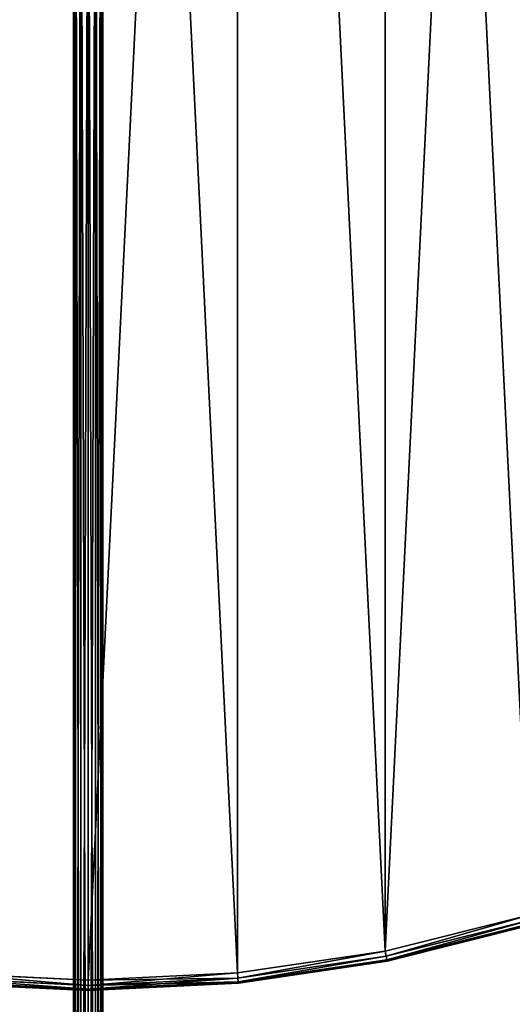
# Model space of a CAD drawing. Extents: x 8 to 508, y 15 to 514.
# Tile 33 of 256: x 251 to 300, y 113 to 210. Entities that reach past the tile are written whole.
import ezdxf

# ---------------------------------------------------------------- set-up
doc = ezdxf.new("R2010")
doc.units = 0
doc.layers.get('0').update_dxf_attribs({"color": 13, "linetype": 'CONTINUOUS'})

# ---------------------------------------------------------------- blocks, each defined once
blk = doc.blocks.new('GROUP_14')
for p, q in [((179.0682227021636, 3.864176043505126), (193.2520668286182, 7.41704404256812)), ((179.0682227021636, 3.864176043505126, 3), (193.2520668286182, 7.41704404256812, 3)), ((193.3973842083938, 6.937996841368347, 0.1339745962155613), (179.1658855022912, 3.3731919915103, 0.1339745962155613)), ((193.3973842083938, 6.937996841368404, 2.866025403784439), (179.1658855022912, 3.373191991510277, 2.866025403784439)), ((193.5037639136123, 6.587309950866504, 0.4999999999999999), (179.2373796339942, 3.013766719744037, 0.4999999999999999)), ((193.5037639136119, 6.58730995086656, 2.5), (179.2373796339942, 3.013766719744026, 2.5)), ((179.2635483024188, 2.882207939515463, 0.9999999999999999), (193.5427015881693, 6.458949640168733, 0.9999999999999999)), ((193.5427015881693, 6.458949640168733, 2), (179.2635483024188, 2.882207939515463, 2)), ((164.6044357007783, 1.718675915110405), (179.0682227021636, 3.864176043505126)), ((164.6044357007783, 1.718675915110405, 3), (179.0682227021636, 3.864176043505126, 3)), ((179.1658855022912, 3.3731919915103, 0.1339745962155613), (179.0682227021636, 3.864176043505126)), ((179.0682227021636, 3.864176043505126, 3), (179.1658855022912, 3.373191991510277, 2.866025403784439)), ((179.1658855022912, 3.3731919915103, 0.1339745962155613), (164.653503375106, 1.220483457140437, 0.1339745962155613)), ((179.1658855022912, 3.373191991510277, 2.866025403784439), (164.6535033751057, 1.220483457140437, 2.866025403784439)), ((179.2373796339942, 3.013766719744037, 0.4999999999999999), (164.6894234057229, 0.8557812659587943, 0.4999999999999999)), ((179.2373796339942, 3.013766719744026, 2.5), (164.6894234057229, 0.8557812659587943, 2.5)), ((179.2373796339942, 3.013766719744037, 0.4999999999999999), (179.1658855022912, 3.3731919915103, 0.1339745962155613)), ((179.1658855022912, 3.373191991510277, 2.866025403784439), (179.2373796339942, 3.013766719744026, 2.5)), ((179.2635483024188, 2.882207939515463, 0.9999999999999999), (179.2373796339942, 3.013766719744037, 0.4999999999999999)), ((179.2373796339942, 3.013766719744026, 2.5), (179.2635483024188, 2.882207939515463, 2)), ((164.7025710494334, 0.7222909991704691, 0.9999999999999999), (179.2635483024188, 2.882207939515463, 0.9999999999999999)), ((179.2635483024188, 2.882207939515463, 2), (164.7025710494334, 0.7222909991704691, 2)), ((179.2635483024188, 2.882207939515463, 0.9999999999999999), (179.2635483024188, 2.882207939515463, 2)), ((149.9999999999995, 0.5006029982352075, 0.1339745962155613), (135.3464966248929, 1.220483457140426, 0.1339745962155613)), ((149.9999999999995, 0.500602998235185, 2.866025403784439), (135.3464966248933, 1.220483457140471, 2.866025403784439)), ((135.3955642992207, 1.718675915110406), (149.9999999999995, 1.001205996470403)), ((135.3955642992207, 1.718675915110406, 3), (149.9999999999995, 1.001205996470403, 3)), ((149.9999999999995, 1.001205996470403), (164.6044357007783, 1.718675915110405)), ((149.9999999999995, 1.001205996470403, 3), (164.6044357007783, 1.718675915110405, 3)), ((164.653503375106, 1.220483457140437, 0.1339745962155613), (149.9999999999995, 0.5006029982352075, 0.1339745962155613)), ((164.6535033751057, 1.220483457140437, 2.866025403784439), (149.9999999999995, 0.500602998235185, 2.866025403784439)), ((149.9999999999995, 0.5006029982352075, 0.1339745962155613), (149.9999999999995, 1.001205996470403)), ((149.9999999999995, 1.001205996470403, 3), (149.9999999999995, 0.500602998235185, 2.866025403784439)), ((164.653503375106, 1.220483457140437, 0.1339745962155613), (164.6044357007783, 1.718675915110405)), ((164.6044357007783, 1.718675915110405, 3), (164.6535033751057, 1.220483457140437, 2.866025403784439)), ((164.6894234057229, 0.8557812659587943, 0.4999999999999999), (164.653503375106, 1.220483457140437, 0.1339745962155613)), ((164.6535033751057, 1.220483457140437, 2.866025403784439), (164.6894234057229, 0.8557812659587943, 2.5)), ((135.2974289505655, 0.7222909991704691, 0.9999999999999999), (149.9999999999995, 1.762479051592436e-16, 0.9999999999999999)), ((149.9999999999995, 1.762479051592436e-16, 2), (135.2974289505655, 0.7222909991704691, 2)), ((149.9999999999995, 0.1341361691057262, 0.4999999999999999), (135.3105765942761, 0.855781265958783, 0.4999999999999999)), ((149.9999999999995, 0.1341361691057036, 2.5), (135.3105765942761, 0.8557812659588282, 2.5)), ((164.6894234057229, 0.8557812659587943, 0.4999999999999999), (149.9999999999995, 0.1341361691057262, 0.4999999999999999)), ((164.6894234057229, 0.8557812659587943, 2.5), (149.9999999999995, 0.1341361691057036, 2.5)), ((149.9999999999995, 1.762479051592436e-16, 0.9999999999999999), (164.7025710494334, 0.7222909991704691, 0.9999999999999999)), ((164.7025710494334, 0.7222909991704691, 2), (149.9999999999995, 1.762479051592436e-16, 2)), ((149.9999999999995, 0.1341361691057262, 0.4999999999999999), (149.9999999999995, 0.5006029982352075, 0.1339745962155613)), ((149.9999999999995, 0.500602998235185, 2.866025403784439), (149.9999999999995, 0.1341361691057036, 2.5)), ((149.9999999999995, 1.762479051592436e-16, 0.9999999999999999), (149.9999999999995, 0.1341361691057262, 0.4999999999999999)), ((149.9999999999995, 0.1341361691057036, 2.5), (149.9999999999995, 1.762479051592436e-16, 2)), ((149.9999999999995, 1.762479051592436e-16, 0.9999999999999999), (149.9999999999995, 1.762479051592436e-16, 2)), ((164.7025710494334, 0.7222909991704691, 0.9999999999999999), (164.6894234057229, 0.8557812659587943, 0.4999999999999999)), ((164.6894234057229, 0.8557812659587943, 2.5), (164.7025710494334, 0.7222909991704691, 2)), ((164.7025710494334, 0.7222909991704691, 0.9999999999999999), (164.7025710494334, 0.7222909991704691, 2))]:
    blk.add_line(p, q)
mesh = blk.add_polyface()
corners = [(1.718675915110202, 164.6044357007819), (1.718675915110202, 135.3955642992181), (1.001205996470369, 150), (3.864176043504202, 179.0682227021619), (3.864176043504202, 120.9317772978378), (7.417044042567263, 193.2520668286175), (7.417044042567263, 106.7479331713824), (12.34306385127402, 207.0193699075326), (12.34306385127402, 92.98063009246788), (18.59479520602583, 220.2375452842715), (18.59479520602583, 79.76245471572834), (26.11203051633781, 232.7792947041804), (26.11203051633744, 67.22070529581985), (34.82237469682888, 55.47616573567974), (34.82237469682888, 244.5238342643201), (44.64194237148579, 255.3580576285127), (44.64194237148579, 44.64194237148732), (55.47616573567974, 265.1776253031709), (55.47616573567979, 34.82237469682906), (67.22070529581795, 273.8879694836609), (67.22070529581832, 26.11203051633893), (79.76245471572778, 281.4052047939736), (79.76245471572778, 18.59479520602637), (92.98063009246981, 287.6569361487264), (92.98063009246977, 12.34306385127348), (106.7479331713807, 7.417044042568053), (106.747933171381, 292.582955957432), (120.9317772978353, 3.864176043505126), (120.9317772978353, 296.1358239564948), (135.3955642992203, 298.2813240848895), (135.3955642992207, 1.718675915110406), (149.9999999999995, 298.9987940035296), (149.9999999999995, 1.001205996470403), (164.604435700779, 298.2813240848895), (164.6044357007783, 1.718675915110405), (179.0682227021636, 3.864176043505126), (179.0682227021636, 296.1358239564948), (193.2520668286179, 292.582955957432), (193.2520668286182, 7.41704404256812), (207.0193699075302, 287.6569361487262), (207.0193699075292, 12.34306385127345), (220.2375452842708, 18.59479520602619), (220.2375452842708, 281.4052047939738), (232.7792947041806, 273.887969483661), (232.7792947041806, 26.11203051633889), (244.5238342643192, 265.1776253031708), (244.5238342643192, 34.82237469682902), (255.3580576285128, 255.3580576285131), (255.3580576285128, 44.64194237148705), (265.17762530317, 244.5238342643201), (265.17762530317, 55.47616573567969), (273.8879694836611, 232.7792947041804), (273.8879694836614, 67.22070529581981), (281.4052047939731, 220.2375452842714), (281.4052047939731, 79.76245471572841), (287.6569361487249, 207.0193699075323), (287.6569361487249, 92.98063009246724), (292.5829559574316, 193.2520668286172), (292.5829559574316, 106.7479331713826), (296.1358239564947, 179.068222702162), (296.1358239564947, 120.9317772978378), (298.2813240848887, 164.6044357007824), (298.2813240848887, 135.3955642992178), (298.9987940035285, 149.9999999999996)]
mesh.append_faces([[corners[k] for k in face] for face in [(0, 1, 2), (62, 61, 63)]], dxfattribs={"vtx0": -1})
mesh.append_faces([[corners[k] for k in face] for face in [(1, 3, 4), (4, 5, 6), (6, 7, 8), (8, 9, 10), (10, 11, 12), (12, 11, 13), (13, 15, 16), (16, 17, 18), (18, 19, 20), (20, 21, 22), (22, 23, 24), (24, 23, 25), (25, 26, 27), (27, 29, 30), (30, 31, 32), (32, 33, 34), (34, 33, 35), (35, 37, 38), (38, 39, 40), (40, 39, 41), (41, 43, 44), (44, 45, 46), (46, 47, 48), (48, 49, 50), (50, 51, 52), (52, 53, 54), (54, 55, 56), (56, 57, 58), (58, 59, 60), (60, 61, 62)]], dxfattribs={"vtx0": -1, "vtx1": -1})
mesh.append_faces([[corners[k] for k in face] for face in [(1, 0, 3), (4, 3, 5), (6, 5, 7), (8, 7, 9), (10, 9, 11), (13, 11, 14), (13, 14, 15), (16, 15, 17), (18, 17, 19), (20, 19, 21), (22, 21, 23), (25, 23, 26), (27, 26, 28), (27, 28, 29), (30, 29, 31), (32, 31, 33), (35, 33, 36), (35, 36, 37), (38, 37, 39), (41, 39, 42), (41, 42, 43), (44, 43, 45), (46, 45, 47), (48, 47, 49), (50, 49, 51), (52, 51, 53), (54, 53, 55), (56, 55, 57), (58, 57, 59), (60, 59, 61)]], dxfattribs={"vtx0": -1, "vtx2": -1})
mesh = blk.add_polyface()
corners = [(1.718675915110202, 135.3955642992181, 3), (1.718675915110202, 164.6044357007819, 3), (1.001205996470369, 150, 3), (3.864176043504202, 120.9317772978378, 3), (3.864176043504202, 179.0682227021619, 3), (7.417044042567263, 106.7479331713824, 3), (7.417044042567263, 193.2520668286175, 3), (12.34306385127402, 92.98063009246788, 3), (12.34306385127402, 207.0193699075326, 3), (18.59479520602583, 79.76245471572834, 3), (18.59479520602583, 220.2375452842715, 3), (26.11203051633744, 67.22070529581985, 3), (26.11203051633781, 232.7792947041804, 3), (34.82237469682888, 55.47616573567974, 3), (34.82237469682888, 244.5238342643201, 3), (44.64194237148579, 44.64194237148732, 3), (44.64194237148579, 255.3580576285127, 3), (55.47616573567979, 34.82237469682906, 3), (55.47616573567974, 265.1776253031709, 3), (67.22070529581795, 273.8879694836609, 3), (67.22070529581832, 26.11203051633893, 3), (79.76245471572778, 281.4052047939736, 3), (79.76245471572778, 18.59479520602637, 3), (92.98063009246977, 12.34306385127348, 3), (92.98063009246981, 287.6569361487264, 3), (106.7479331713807, 7.417044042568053, 3), (106.747933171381, 292.582955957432, 3), (120.9317772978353, 3.864176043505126, 3), (120.9317772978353, 296.1358239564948, 3), (135.3955642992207, 1.718675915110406, 3), (135.3955642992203, 298.2813240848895, 3), (149.9999999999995, 298.9987940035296, 3), (149.9999999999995, 1.001205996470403, 3), (164.6044357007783, 1.718675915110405, 3), (164.604435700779, 298.2813240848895, 3), (179.0682227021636, 3.864176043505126, 3), (179.0682227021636, 296.1358239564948, 3), (193.2520668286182, 7.41704404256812, 3), (193.2520668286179, 292.582955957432, 3), (207.0193699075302, 287.6569361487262, 3), (207.0193699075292, 12.34306385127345, 3), (220.2375452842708, 18.59479520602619, 3), (220.2375452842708, 281.4052047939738, 3), (232.7792947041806, 26.11203051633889, 3), (232.7792947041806, 273.887969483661, 3), (244.5238342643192, 34.82237469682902, 3), (244.5238342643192, 265.1776253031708, 3), (255.3580576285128, 44.64194237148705, 3), (255.3580576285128, 255.3580576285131, 3), (265.17762530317, 55.47616573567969, 3), (265.17762530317, 244.5238342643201, 3), (273.8879694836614, 67.22070529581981, 3), (273.8879694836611, 232.7792947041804, 3), (281.4052047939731, 220.2375452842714, 3), (281.4052047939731, 79.76245471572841, 3), (287.6569361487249, 92.98063009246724, 3), (287.6569361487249, 207.0193699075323, 3), (292.5829559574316, 106.7479331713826, 3), (292.5829559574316, 193.2520668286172, 3), (296.1358239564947, 120.9317772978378, 3), (296.1358239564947, 179.068222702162, 3), (298.2813240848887, 135.3955642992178, 3), (298.2813240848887, 164.6044357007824, 3), (298.9987940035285, 149.9999999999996, 3)]
mesh.append_faces([[corners[k] for k in face] for face in [(0, 1, 2), (62, 61, 63)]], dxfattribs={"vtx0": -1})
mesh.append_faces([[corners[k] for k in face] for face in [(1, 3, 4), (4, 5, 6), (6, 7, 8), (8, 9, 10), (10, 11, 12), (12, 13, 14), (14, 15, 16), (16, 17, 18), (18, 17, 19), (19, 20, 21), (21, 23, 24), (24, 25, 26), (26, 27, 28), (28, 29, 30), (30, 29, 31), (31, 33, 34), (34, 35, 36), (36, 37, 38), (38, 37, 39), (39, 41, 42), (42, 43, 44), (44, 45, 46), (46, 47, 48), (48, 49, 50), (50, 51, 52), (52, 51, 53), (53, 55, 56), (56, 57, 58), (58, 59, 60), (60, 61, 62)]], dxfattribs={"vtx0": -1, "vtx1": -1})
mesh.append_faces([[corners[k] for k in face] for face in [(1, 0, 3), (4, 3, 5), (6, 5, 7), (8, 7, 9), (10, 9, 11), (12, 11, 13), (14, 13, 15), (16, 15, 17), (19, 17, 20), (21, 20, 22), (21, 22, 23), (24, 23, 25), (26, 25, 27), (28, 27, 29), (31, 29, 32), (31, 32, 33), (34, 33, 35), (36, 35, 37), (39, 37, 40), (39, 40, 41), (42, 41, 43), (44, 43, 45), (46, 45, 47), (48, 47, 49), (50, 49, 51), (53, 51, 54), (53, 54, 55), (56, 55, 57), (58, 57, 59), (60, 59, 61)]], dxfattribs={"vtx0": -1, "vtx2": -1})
mesh = blk.add_polyface()
corners = [(193.2520668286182, 7.41704404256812), (179.1658855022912, 3.3731919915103, 0.1339745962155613), (179.0682227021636, 3.864176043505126), (193.3973842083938, 6.937996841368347, 0.1339745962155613)]
mesh.append_faces([[corners[k] for k in face] for face in [(0, 1, 2), (1, 0, 3)]], dxfattribs={"vtx0": -1})
mesh = blk.add_polyface()
corners = [(179.1658855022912, 3.373191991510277, 2.866025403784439), (193.2520668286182, 7.41704404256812, 3), (179.0682227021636, 3.864176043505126, 3), (193.3973842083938, 6.937996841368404, 2.866025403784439)]
mesh.append_faces([[corners[k] for k in face] for face in [(0, 1, 2), (1, 0, 3)]], dxfattribs={"vtx0": -1})
mesh = blk.add_polyface()
corners = [(193.3973842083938, 6.937996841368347, 0.1339745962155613), (179.2373796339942, 3.013766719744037, 0.4999999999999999), (179.1658855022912, 3.3731919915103, 0.1339745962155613), (193.5037639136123, 6.587309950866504, 0.4999999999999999)]
mesh.append_faces([[corners[k] for k in face] for face in [(0, 1, 2), (1, 0, 3)]], dxfattribs={"vtx0": -1})
mesh = blk.add_polyface()
corners = [(179.2373796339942, 3.013766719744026, 2.5), (193.3973842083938, 6.937996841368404, 2.866025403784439), (179.1658855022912, 3.373191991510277, 2.866025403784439), (193.5037639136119, 6.58730995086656, 2.5)]
mesh.append_faces([[corners[k] for k in face] for face in [(0, 1, 2), (1, 0, 3)]], dxfattribs={"vtx0": -1})
mesh = blk.add_polyface()
corners = [(193.5427015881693, 6.458949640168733, 0.9999999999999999), (179.2373796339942, 3.013766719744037, 0.4999999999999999), (193.5037639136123, 6.587309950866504, 0.4999999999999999), (179.2635483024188, 2.882207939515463, 0.9999999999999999)]
mesh.append_faces([[corners[k] for k in face] for face in [(0, 1, 2), (1, 0, 3)]], dxfattribs={"vtx0": -1})
mesh = blk.add_polyface()
corners = [(193.5037639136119, 6.58730995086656, 2.5), (179.2635483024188, 2.882207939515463, 2), (193.5427015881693, 6.458949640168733, 2), (179.2373796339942, 3.013766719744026, 2.5)]
mesh.append_faces([[corners[k] for k in face] for face in [(0, 1, 2), (1, 0, 3)]], dxfattribs={"vtx0": -1})
mesh = blk.add_polyface()
corners = [(193.5427015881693, 6.458949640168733, 2), (179.2635483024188, 2.882207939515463, 0.9999999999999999), (193.5427015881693, 6.458949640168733, 0.9999999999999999), (179.2635483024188, 2.882207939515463, 2)]
mesh.append_faces([[corners[k] for k in face] for face in [(0, 1, 2), (1, 0, 3)]], dxfattribs={"vtx0": -1})
mesh = blk.add_polyface()
corners = [(179.0682227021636, 3.864176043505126), (164.653503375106, 1.220483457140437, 0.1339745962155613), (164.6044357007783, 1.718675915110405), (179.1658855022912, 3.3731919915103, 0.1339745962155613)]
mesh.append_faces([[corners[k] for k in face] for face in [(0, 1, 2), (1, 0, 3)]], dxfattribs={"vtx0": -1})
mesh = blk.add_polyface()
corners = [(164.6535033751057, 1.220483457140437, 2.866025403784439), (179.0682227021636, 3.864176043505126, 3), (164.6044357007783, 1.718675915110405, 3), (179.1658855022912, 3.373191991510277, 2.866025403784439)]
mesh.append_faces([[corners[k] for k in face] for face in [(0, 1, 2), (1, 0, 3)]], dxfattribs={"vtx0": -1})
mesh = blk.add_polyface()
corners = [(179.1658855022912, 3.3731919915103, 0.1339745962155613), (164.6894234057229, 0.8557812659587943, 0.4999999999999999), (164.653503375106, 1.220483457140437, 0.1339745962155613), (179.2373796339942, 3.013766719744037, 0.4999999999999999)]
mesh.append_faces([[corners[k] for k in face] for face in [(0, 1, 2), (1, 0, 3)]], dxfattribs={"vtx0": -1})
mesh = blk.add_polyface()
corners = [(164.6894234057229, 0.8557812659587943, 2.5), (179.1658855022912, 3.373191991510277, 2.866025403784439), (164.6535033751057, 1.220483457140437, 2.866025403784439), (179.2373796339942, 3.013766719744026, 2.5)]
mesh.append_faces([[corners[k] for k in face] for face in [(0, 1, 2), (1, 0, 3)]], dxfattribs={"vtx0": -1})
mesh = blk.add_polyface()
corners = [(179.2635483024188, 2.882207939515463, 0.9999999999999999), (164.6894234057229, 0.8557812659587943, 0.4999999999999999), (179.2373796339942, 3.013766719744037, 0.4999999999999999), (164.7025710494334, 0.7222909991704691, 0.9999999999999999)]
mesh.append_faces([[corners[k] for k in face] for face in [(0, 1, 2), (1, 0, 3)]], dxfattribs={"vtx0": -1})
mesh = blk.add_polyface()
corners = [(179.2373796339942, 3.013766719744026, 2.5), (164.7025710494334, 0.7222909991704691, 2), (179.2635483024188, 2.882207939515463, 2), (164.6894234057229, 0.8557812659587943, 2.5)]
mesh.append_faces([[corners[k] for k in face] for face in [(0, 1, 2), (1, 0, 3)]], dxfattribs={"vtx0": -1})
mesh = blk.add_polyface()
corners = [(179.2635483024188, 2.882207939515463, 2), (164.7025710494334, 0.7222909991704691, 0.9999999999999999), (179.2635483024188, 2.882207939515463, 0.9999999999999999), (164.7025710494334, 0.7222909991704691, 2)]
mesh.append_faces([[corners[k] for k in face] for face in [(0, 1, 2), (1, 0, 3)]], dxfattribs={"vtx0": -1})
mesh = blk.add_polyface()
corners = [(135.3464966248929, 1.220483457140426, 0.1339745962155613), (149.9999999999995, 0.1341361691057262, 0.4999999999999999), (135.3105765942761, 0.855781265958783, 0.4999999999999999), (149.9999999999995, 0.5006029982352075, 0.1339745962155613)]
mesh.append_faces([[corners[k] for k in face] for face in [(0, 1, 2), (1, 0, 3)]], dxfattribs={"vtx0": -1})
mesh = blk.add_polyface()
corners = [(149.9999999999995, 0.1341361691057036, 2.5), (135.3464966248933, 1.220483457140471, 2.866025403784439), (135.3105765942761, 0.8557812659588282, 2.5), (149.9999999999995, 0.500602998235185, 2.866025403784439)]
mesh.append_faces([[corners[k] for k in face] for face in [(0, 1, 2), (1, 0, 3)]], dxfattribs={"vtx0": -1})
mesh = blk.add_polyface()
corners = [(135.3955642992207, 1.718675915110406), (149.9999999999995, 0.5006029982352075, 0.1339745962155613), (135.3464966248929, 1.220483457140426, 0.1339745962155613), (149.9999999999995, 1.001205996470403)]
mesh.append_faces([[corners[k] for k in face] for face in [(0, 1, 2), (1, 0, 3)]], dxfattribs={"vtx0": -1})
mesh = blk.add_polyface()
corners = [(149.9999999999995, 0.500602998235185, 2.866025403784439), (135.3955642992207, 1.718675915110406, 3), (135.3464966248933, 1.220483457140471, 2.866025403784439), (149.9999999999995, 1.001205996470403, 3)]
mesh.append_faces([[corners[k] for k in face] for face in [(0, 1, 2), (1, 0, 3)]], dxfattribs={"vtx0": -1})
mesh = blk.add_polyface()
corners = [(164.6044357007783, 1.718675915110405), (149.9999999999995, 0.5006029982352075, 0.1339745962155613), (149.9999999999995, 1.001205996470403), (164.653503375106, 1.220483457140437, 0.1339745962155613)]
mesh.append_faces([[corners[k] for k in face] for face in [(0, 1, 2), (1, 0, 3)]], dxfattribs={"vtx0": -1})
mesh = blk.add_polyface()
corners = [(164.6535033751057, 1.220483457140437, 2.866025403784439), (149.9999999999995, 1.001205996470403, 3), (149.9999999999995, 0.500602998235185, 2.866025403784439), (164.6044357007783, 1.718675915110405, 3)]
mesh.append_faces([[corners[k] for k in face] for face in [(0, 1, 2), (1, 0, 3)]], dxfattribs={"vtx0": -1})
mesh = blk.add_polyface()
corners = [(164.653503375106, 1.220483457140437, 0.1339745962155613), (149.9999999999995, 0.1341361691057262, 0.4999999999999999), (149.9999999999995, 0.5006029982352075, 0.1339745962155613), (164.6894234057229, 0.8557812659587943, 0.4999999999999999)]
mesh.append_faces([[corners[k] for k in face] for face in [(0, 1, 2), (1, 0, 3)]], dxfattribs={"vtx0": -1})
mesh = blk.add_polyface()
corners = [(164.6894234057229, 0.8557812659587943, 2.5), (149.9999999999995, 0.500602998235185, 2.866025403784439), (149.9999999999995, 0.1341361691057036, 2.5), (164.6535033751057, 1.220483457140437, 2.866025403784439)]
mesh.append_faces([[corners[k] for k in face] for face in [(0, 1, 2), (1, 0, 3)]], dxfattribs={"vtx0": -1})
mesh = blk.add_polyface()
corners = [(149.9999999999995, 1.762479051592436e-16, 0.9999999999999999), (135.3105765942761, 0.855781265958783, 0.4999999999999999), (149.9999999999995, 0.1341361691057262, 0.4999999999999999), (135.2974289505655, 0.7222909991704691, 0.9999999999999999)]
mesh.append_faces([[corners[k] for k in face] for face in [(0, 1, 2), (1, 0, 3)]], dxfattribs={"vtx0": -1})
mesh = blk.add_polyface()
corners = [(149.9999999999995, 0.1341361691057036, 2.5), (135.2974289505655, 0.7222909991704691, 2), (149.9999999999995, 1.762479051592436e-16, 2), (135.3105765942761, 0.8557812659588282, 2.5)]
mesh.append_faces([[corners[k] for k in face] for face in [(0, 1, 2), (1, 0, 3)]], dxfattribs={"vtx0": -1})
mesh = blk.add_polyface()
corners = [(149.9999999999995, 1.762479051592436e-16, 2), (135.2974289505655, 0.7222909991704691, 0.9999999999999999), (149.9999999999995, 1.762479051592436e-16, 0.9999999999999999), (135.2974289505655, 0.7222909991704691, 2)]
mesh.append_faces([[corners[k] for k in face] for face in [(0, 1, 2), (1, 0, 3)]], dxfattribs={"vtx0": -1})
mesh = blk.add_polyface()
corners = [(164.7025710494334, 0.7222909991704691, 0.9999999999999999), (149.9999999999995, 0.1341361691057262, 0.4999999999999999), (164.6894234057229, 0.8557812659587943, 0.4999999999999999), (149.9999999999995, 1.762479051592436e-16, 0.9999999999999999)]
mesh.append_faces([[corners[k] for k in face] for face in [(0, 1, 2), (1, 0, 3)]], dxfattribs={"vtx0": -1})
mesh = blk.add_polyface()
corners = [(164.6894234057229, 0.8557812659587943, 2.5), (149.9999999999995, 1.762479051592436e-16, 2), (164.7025710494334, 0.7222909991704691, 2), (149.9999999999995, 0.1341361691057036, 2.5)]
mesh.append_faces([[corners[k] for k in face] for face in [(0, 1, 2), (1, 0, 3)]], dxfattribs={"vtx0": -1})
mesh = blk.add_polyface()
corners = [(164.7025710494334, 0.7222909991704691, 2), (149.9999999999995, 1.762479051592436e-16, 0.9999999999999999), (164.7025710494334, 0.7222909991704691, 0.9999999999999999), (149.9999999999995, 1.762479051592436e-16, 2)]
mesh.append_faces([[corners[k] for k in face] for face in [(0, 1, 2), (1, 0, 3)]], dxfattribs={"vtx0": -1})
blk = doc.blocks.new('COMPONENT_3')
for p, q in [((5.020448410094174, 2.142098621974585, 0.2191697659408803), (228.8258307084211, 2.142098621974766, 114.67003510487)), ((5.043310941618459, 2.664806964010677, 0.8179527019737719), (228.5878390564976, 2.664806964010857, 115.1354209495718)), ((5.074541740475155, 2.856131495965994, 1.635905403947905), (228.262736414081, 2.856131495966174, 115.7711498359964)), ((5.105772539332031, 2.664806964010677, 2.453858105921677), (227.9376337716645, 2.664806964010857, 116.4068787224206)), ((5.128635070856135, 2.142098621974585, 3.052641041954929), (227.6996421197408, 2.142098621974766, 116.8722645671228)), ((5.012080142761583, 1.428065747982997), (228.9129416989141, 1.428065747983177, 114.4996920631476)), ((5.137003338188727, 1.428065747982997, 3.271810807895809), (227.6125311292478, 1.428065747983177, 117.0426076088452)), ((228.8258307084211, 0.7140328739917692, 114.67003510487), (5.020448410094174, 0.7140328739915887, 0.2191697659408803)), ((5.043310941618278, 0.191324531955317, 0.8179527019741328), (228.5878390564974, 0.1913245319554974, 115.1354209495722)), ((5.074541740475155, 0, 1.635905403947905), (228.262736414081, 1.804778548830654e-13, 115.7711498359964)), ((5.105772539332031, 0.191324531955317, 2.453858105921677), (227.9376337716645, 0.1913245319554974, 116.4068787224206)), ((5.128635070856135, 0.7140328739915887, 3.052641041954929), (227.6996421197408, 0.7140328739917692, 116.8722645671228))]:
    blk.add_line(p, q)
mesh = blk.add_polyface()
corners = [(5.020448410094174, 2.142098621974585, 0.2191697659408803), (228.9129416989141, 1.428065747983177, 114.4996920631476), (5.012080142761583, 1.428065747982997), (228.8258307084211, 2.142098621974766, 114.67003510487)]
mesh.append_faces([[corners[k] for k in face] for face in [(0, 1, 2), (1, 0, 3)]], dxfattribs={"vtx0": -1})
mesh = blk.add_polyface()
corners = [(5.043310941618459, 2.664806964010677, 0.8179527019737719), (228.8258307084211, 2.142098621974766, 114.67003510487), (5.020448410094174, 2.142098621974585, 0.2191697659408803), (228.5878390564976, 2.664806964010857, 115.1354209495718)]
mesh.append_faces([[corners[k] for k in face] for face in [(0, 1, 2), (1, 0, 3)]], dxfattribs={"vtx0": -1})
mesh = blk.add_polyface()
corners = [(5.074541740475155, 2.856131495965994, 1.635905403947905), (228.5878390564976, 2.664806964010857, 115.1354209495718), (5.043310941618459, 2.664806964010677, 0.8179527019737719), (228.262736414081, 2.856131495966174, 115.7711498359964)]
mesh.append_faces([[corners[k] for k in face] for face in [(0, 1, 2), (1, 0, 3)]], dxfattribs={"vtx0": -1})
mesh = blk.add_polyface()
corners = [(5.105772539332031, 2.664806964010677, 2.453858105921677), (228.262736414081, 2.856131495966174, 115.7711498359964), (5.074541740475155, 2.856131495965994, 1.635905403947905), (227.9376337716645, 2.664806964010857, 116.4068787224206)]
mesh.append_faces([[corners[k] for k in face] for face in [(0, 1, 2), (1, 0, 3)]], dxfattribs={"vtx0": -1})
mesh = blk.add_polyface()
corners = [(5.128635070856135, 2.142098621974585, 3.052641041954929), (227.9376337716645, 2.664806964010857, 116.4068787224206), (5.105772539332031, 2.664806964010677, 2.453858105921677), (227.6996421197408, 2.142098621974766, 116.8722645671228)]
mesh.append_faces([[corners[k] for k in face] for face in [(0, 1, 2), (1, 0, 3)]], dxfattribs={"vtx0": -1})
mesh = blk.add_polyface()
corners = [(5.137003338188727, 1.428065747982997, 3.271810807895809), (227.6996421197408, 2.142098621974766, 116.8722645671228), (5.128635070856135, 2.142098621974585, 3.052641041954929), (227.6125311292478, 1.428065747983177, 117.0426076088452)]
mesh.append_faces([[corners[k] for k in face] for face in [(0, 1, 2), (1, 0, 3)]], dxfattribs={"vtx0": -1})
mesh = blk.add_polyface()
corners = [(228.9129416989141, 1.428065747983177, 114.4996920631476), (5.020448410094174, 0.7140328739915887, 0.2191697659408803), (5.012080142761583, 1.428065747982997), (228.8258307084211, 0.7140328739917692, 114.67003510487)]
mesh.append_faces([[corners[k] for k in face] for face in [(0, 1, 2), (1, 0, 3)]], dxfattribs={"vtx0": -1})
mesh = blk.add_polyface()
corners = [(227.6996421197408, 0.7140328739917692, 116.8722645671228), (5.137003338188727, 1.428065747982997, 3.271810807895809), (5.128635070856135, 0.7140328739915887, 3.052641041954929), (227.6125311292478, 1.428065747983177, 117.0426076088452)]
mesh.append_faces([[corners[k] for k in face] for face in [(0, 1, 2), (1, 0, 3)]], dxfattribs={"vtx0": -1})
mesh = blk.add_polyface()
corners = [(228.8258307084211, 0.7140328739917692, 114.67003510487), (5.043310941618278, 0.191324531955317, 0.8179527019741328), (5.020448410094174, 0.7140328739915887, 0.2191697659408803), (228.5878390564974, 0.1913245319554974, 115.1354209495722)]
mesh.append_faces([[corners[k] for k in face] for face in [(0, 1, 2), (1, 0, 3)]], dxfattribs={"vtx0": -1})
mesh = blk.add_polyface()
corners = [(228.5878390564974, 0.1913245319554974, 115.1354209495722), (5.074541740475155, 0, 1.635905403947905), (5.043310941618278, 0.191324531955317, 0.8179527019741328), (228.262736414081, 1.804778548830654e-13, 115.7711498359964)]
mesh.append_faces([[corners[k] for k in face] for face in [(0, 1, 2), (1, 0, 3)]], dxfattribs={"vtx0": -1})
mesh = blk.add_polyface()
corners = [(228.262736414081, 1.804778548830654e-13, 115.7711498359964), (5.105772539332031, 0.191324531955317, 2.453858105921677), (5.074541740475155, 0, 1.635905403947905), (227.9376337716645, 0.1913245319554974, 116.4068787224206)]
mesh.append_faces([[corners[k] for k in face] for face in [(0, 1, 2), (1, 0, 3)]], dxfattribs={"vtx0": -1})
mesh = blk.add_polyface()
corners = [(227.9376337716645, 0.1913245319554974, 116.4068787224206), (5.128635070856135, 0.7140328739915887, 3.052641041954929), (5.105772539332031, 0.191324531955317, 2.453858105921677), (227.6996421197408, 0.7140328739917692, 116.8722645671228)]
mesh.append_faces([[corners[k] for k in face] for face in [(0, 1, 2), (1, 0, 3)]], dxfattribs={"vtx0": -1})
blk = doc.blocks.new('GROUP_23')
at = {"rotation": 90.00000000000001}
blk.add_blockref('COMPONENT_3', (249.2781394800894, 0), dxfattribs=at)
blk = doc.blocks.new('GROUP_6')
blk.add_circle((300.0000000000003, 300.0000000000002, -11.99999999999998), 299.9999999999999)
blk = doc.blocks.new('GROUP_13')
blk.add_circle((300, 299.9999999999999, 3.999999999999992), 299.9999999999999)
mesh = blk.add_polyface()
corners = [(1.444581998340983, 270.5948579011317, 3.999999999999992), (1.444581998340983, 329.4051420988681, 3.999999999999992), (0, 299.9999999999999, 3.999999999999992), (5.764415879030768, 241.4729033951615, 3.999999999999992), (3.997588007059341, 299.9999999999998, 3.999999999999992), (5.422920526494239, 270.9866900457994, 3.999999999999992), (9.685191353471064, 242.2527941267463, 3.999999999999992), (12.91789928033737, 212.9145968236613, 3.999999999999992), (16.74335248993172, 214.0750353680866, 3.999999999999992), (22.83614024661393, 185.194970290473, 3.999999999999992), (26.52942998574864, 186.7247809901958, 3.999999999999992), (35.42362069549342, 158.5809789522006, 3.999999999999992), (38.94917856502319, 160.4654288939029, 3.999999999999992), (50.55911630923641, 133.3289300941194, 3.999999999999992), (53.88298925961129, 135.5498709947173, 3.999999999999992), (68.0968639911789, 109.6820147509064, 3.999999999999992), (71.1870413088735, 112.2180577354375, 3.999999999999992), (87.86796564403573, 87.86796564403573, 3.999999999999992), (90.69468723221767, 90.69468723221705, 3.999999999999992), (109.6820147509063, 68.0968639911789, 3.999999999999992), (112.2180577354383, 71.18704130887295, 3.999999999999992), (133.3289300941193, 50.5591163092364, 3.999999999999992), (135.5498709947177, 53.88298925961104, 3.999999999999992), (158.5809789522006, 35.4236206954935, 3.999999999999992), (160.4654288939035, 38.94917856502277, 3.999999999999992), (185.1949702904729, 22.83614024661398, 3.999999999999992), (186.7247809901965, 26.52942998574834, 3.999999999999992), (212.9145968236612, 12.91789928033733, 3.999999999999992), (214.0750353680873, 16.74335248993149, 3.999999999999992), (241.4729033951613, 5.764415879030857, 3.999999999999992), (242.252794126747, 9.685191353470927, 3.999999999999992), (270.5948579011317, 1.444581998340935, 3.999999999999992), (270.9866900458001, 5.422920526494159, 3.999999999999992), (300, 0, 3.999999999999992), (300.0000000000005, 3.997588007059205, 3.999999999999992), (329.4051420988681, 1.444581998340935, 3.999999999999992), (329.013309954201, 5.422920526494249, 3.999999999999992), (357.7472058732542, 9.685191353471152, 3.999999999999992), (358.5270966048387, 5.764415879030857, 3.999999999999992), (385.9249646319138, 16.74335248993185, 3.999999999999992), (387.0854031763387, 12.91789928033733, 3.999999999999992), (413.2752190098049, 26.52942998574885, 3.999999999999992), (414.805029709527, 22.83614024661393, 3.999999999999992), (439.5345711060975, 38.9491785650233, 3.999999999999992), (441.4190210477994, 35.42362069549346, 3.999999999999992), (464.4501290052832, 53.88298925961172, 3.999999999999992), (466.6710699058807, 50.55911630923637, 3.999999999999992), (487.7819422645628, 71.18704130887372, 3.999999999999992), (490.3179852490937, 68.09686399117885, 3.999999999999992), (509.3053127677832, 90.69468723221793, 3.999999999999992), (512.1320343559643, 87.86796564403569, 3.999999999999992), (528.8129586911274, 112.2180577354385, 3.999999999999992), (531.9031360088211, 109.6820147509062, 3.999999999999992), (546.1170107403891, 135.5498709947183, 3.999999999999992), (549.4408836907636, 133.3289300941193, 3.999999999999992), (561.0508214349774, 160.4654288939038, 3.999999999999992), (564.5763793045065, 158.5809789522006, 3.999999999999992), (573.4705700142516, 186.7247809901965, 3.999999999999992), (577.1638597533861, 185.1949702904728, 3.999999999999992), (583.2566475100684, 214.0750353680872, 3.999999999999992), (587.0821007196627, 212.9145968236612, 3.999999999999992), (590.3148086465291, 242.2527941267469, 3.999999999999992), (594.2355841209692, 241.4729033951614, 3.999999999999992), (594.5770794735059, 270.9866900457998, 3.999999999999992), (598.5554180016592, 270.5948579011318, 3.999999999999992), (596.0024119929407, 300.0000000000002, 3.999999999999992), (5.764415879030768, 358.5270966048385, 3.999999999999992), (5.422920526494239, 329.0133099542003, 3.999999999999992), (9.685191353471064, 357.7472058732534, 3.999999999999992), (12.91789928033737, 387.0854031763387, 3.999999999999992), (16.74335248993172, 385.9249646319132, 3.999999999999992), (22.83614024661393, 414.805029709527, 3.999999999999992), (26.52942998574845, 413.275219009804, 3.999999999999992), (35.4236206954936, 441.4190210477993, 3.999999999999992), (38.949178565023, 439.5345711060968, 3.999999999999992), (50.55911630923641, 466.6710699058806, 3.999999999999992), (53.88298925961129, 464.4501290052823, 3.999999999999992), (68.0968639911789, 490.3179852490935, 3.999999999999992), (71.18704130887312, 487.781942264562, 3.999999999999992), (87.86796564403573, 512.1320343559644, 3.999999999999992), (90.6946872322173, 509.3053127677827, 3.999999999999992), (109.6820147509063, 531.9031360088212, 3.999999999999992), (112.2180577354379, 528.8129586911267, 3.999999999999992), (133.3289300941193, 549.4408836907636, 3.999999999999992), (135.5498709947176, 546.1170107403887, 3.999999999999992), (158.5809789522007, 564.5763793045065, 3.999999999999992), (160.4654288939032, 561.050821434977, 3.999999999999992), (185.1949702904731, 577.1638597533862, 3.999999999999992), (186.7247809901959, 573.4705700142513, 3.999999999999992), (212.9145968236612, 587.0821007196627, 3.999999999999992), (214.0750353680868, 583.2566475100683, 3.999999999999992), (241.4729033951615, 594.2355841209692, 3.999999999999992), (242.2527941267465, 590.314808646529, 3.999999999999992), (270.5948579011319, 598.555418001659, 3.999999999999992), (270.9866900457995, 594.5770794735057, 3.999999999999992), (300, 600, 3.999999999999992), (300, 596.0024119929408, 3.999999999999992), (329.0133099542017, 594.5770794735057, 3.999999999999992), (329.4051420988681, 598.555418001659, 3.999999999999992), (357.7472058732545, 590.3148086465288, 3.999999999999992), (358.5270966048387, 594.2355841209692, 3.999999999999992), (385.9249646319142, 583.256647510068, 3.999999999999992), (387.0854031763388, 587.0821007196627, 3.999999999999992), (413.2752190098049, 573.4705700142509, 3.999999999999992), (414.8050297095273, 577.1638597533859, 3.999999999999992), (439.5345711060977, 561.0508214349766, 3.999999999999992), (441.4190210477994, 564.5763793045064, 3.999999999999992), (464.4501290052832, 546.1170107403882, 3.999999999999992), (466.6710699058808, 549.4408836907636, 3.999999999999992), (487.7819422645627, 528.8129586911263, 3.999999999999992), (490.3179852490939, 531.9031360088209, 3.999999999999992), (509.3053127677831, 509.3053127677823, 3.999999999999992), (512.1320343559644, 512.1320343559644, 3.999999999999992), (528.8129586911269, 487.7819422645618, 3.999999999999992), (531.9031360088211, 490.3179852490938, 3.999999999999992), (546.1170107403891, 464.450129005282, 3.999999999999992), (549.4408836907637, 466.6710699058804, 3.999999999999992), (561.050821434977, 439.5345711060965, 3.999999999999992), (564.5763793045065, 441.4190210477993, 3.999999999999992), (573.4705700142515, 413.2752190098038, 3.999999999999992), (577.1638597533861, 414.805029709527, 3.999999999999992), (583.2566475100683, 385.924964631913, 3.999999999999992), (587.0821007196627, 387.0854031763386, 3.999999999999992), (590.314808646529, 357.7472058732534, 3.999999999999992), (594.2355841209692, 358.5270966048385, 3.999999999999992), (594.5770794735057, 329.0133099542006, 3.999999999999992), (598.5554180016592, 329.405142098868, 3.999999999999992), (599.9999999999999, 299.9999999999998, 3.999999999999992)]
mesh.append_faces([[corners[k] for k in face] for face in [(0, 1, 2), (126, 64, 127)]], dxfattribs={"vtx0": -1})
mesh.append_faces([[corners[k] for k in face] for face in [(4, 3, 5), (5, 3, 6), (6, 7, 8), (8, 9, 10), (10, 11, 12), (12, 13, 14), (14, 15, 16), (16, 17, 18), (18, 19, 20), (20, 21, 22), (22, 23, 24), (24, 25, 26), (26, 27, 28), (28, 29, 30), (30, 31, 32), (32, 33, 34), (34, 35, 36), (36, 35, 37), (37, 38, 39), (39, 40, 41), (41, 42, 43), (43, 44, 45), (45, 46, 47), (47, 48, 49), (49, 50, 51), (51, 52, 53), (53, 54, 55), (55, 56, 57), (57, 58, 59), (59, 60, 61), (61, 62, 63), (63, 64, 65), (66, 68, 69), (69, 70, 71), (71, 72, 73), (73, 74, 75), (75, 76, 77), (77, 78, 79), (79, 80, 81), (81, 82, 83), (83, 84, 85), (85, 86, 87), (87, 88, 89), (89, 90, 91), (91, 92, 93), (93, 94, 95), (95, 97, 98), (98, 99, 100), (100, 101, 102), (102, 103, 104), (104, 105, 106), (106, 107, 108), (108, 109, 110), (110, 111, 112), (112, 113, 114), (114, 115, 116), (116, 117, 118), (118, 119, 120), (120, 121, 122), (122, 123, 124), (124, 125, 126)]], dxfattribs={"vtx0": -1, "vtx1": -1})
mesh.append_faces([[corners[k] for k in face] for face in [(1, 3, 4), (126, 65, 64)]], dxfattribs={"vtx0": -1, "vtx1": -1, "vtx2": -1})
mesh.append_faces([[corners[k] for k in face] for face in [(1, 0, 3), (6, 3, 7), (8, 7, 9), (10, 9, 11), (12, 11, 13), (14, 13, 15), (16, 15, 17), (18, 17, 19), (20, 19, 21), (22, 21, 23), (24, 23, 25), (26, 25, 27), (28, 27, 29), (30, 29, 31), (32, 31, 33), (34, 33, 35), (37, 35, 38), (39, 38, 40), (41, 40, 42), (43, 42, 44), (45, 44, 46), (47, 46, 48), (49, 48, 50), (51, 50, 52), (53, 52, 54), (55, 54, 56), (57, 56, 58), (59, 58, 60), (61, 60, 62), (63, 62, 64), (4, 66, 1), (66, 4, 67), (66, 67, 68), (69, 68, 70), (71, 70, 72), (73, 72, 74), (75, 74, 76), (77, 76, 78), (79, 78, 80), (81, 80, 82), (83, 82, 84), (85, 84, 86), (87, 86, 88), (89, 88, 90), (91, 90, 92), (93, 92, 94), (95, 94, 96), (95, 96, 97), (98, 97, 99), (100, 99, 101), (102, 101, 103), (104, 103, 105), (106, 105, 107), (108, 107, 109), (110, 109, 111), (112, 111, 113), (114, 113, 115), (116, 115, 117), (118, 117, 119), (120, 119, 121), (122, 121, 123), (124, 123, 125), (126, 125, 65)]], dxfattribs={"vtx0": -1, "vtx2": -1})
mesh = blk.add_polyface()
corners = [(2.641440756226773, 329.2872618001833), (4.226061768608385, 329.1311902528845), (2.794938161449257, 299.9999999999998), (6.943957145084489, 358.2924712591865), (8.505650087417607, 357.9818312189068), (14.06876342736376, 386.7362923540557), (15.59248834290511, 386.2740754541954), (23.94724382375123, 414.3447955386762), (25.4183264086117, 413.735453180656), (36.48426316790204, 440.8520958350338), (37.88853609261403, 440.1014963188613), (51.55908311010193, 466.0029134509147), (52.88302245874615, 465.1182854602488), (69.0265248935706, 489.5550322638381), (70.25738040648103, 488.544895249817), (88.71836750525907, 511.2816324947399), (89.84428537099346, 510.1557146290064), (110.4449677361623, 530.9734751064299), (111.4551047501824, 529.7426195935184), (133.9970865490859, 548.4409168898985), (134.8817145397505, 547.1169775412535), (159.1479041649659, 563.515736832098), (159.8985036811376, 562.1114639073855), (185.6552044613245, 576.0527561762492), (186.2645468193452, 574.5816735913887), (213.2637076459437, 585.931236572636), (213.7259245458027, 584.4075116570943), (241.7075287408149, 593.0560428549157), (242.0181687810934, 591.4943499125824), (270.7127381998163, 597.3585592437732), (270.8688097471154, 595.7739382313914), (300, 598.79735015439), (300, 597.2050618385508), (329.2872618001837, 597.3585592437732), (329.1311902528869, 595.7739382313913), (357.981831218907, 591.4943499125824), (358.2924712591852, 593.0560428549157), (386.274075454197, 584.4075116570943), (386.7362923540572, 585.9312365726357), (413.7354531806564, 574.5816735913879), (414.3447955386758, 576.052756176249), (440.1014963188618, 562.1114639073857), (440.8520958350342, 563.5157368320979), (465.1182854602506, 547.1169775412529), (466.0029134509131, 548.4409168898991), (488.5448952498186, 529.7426195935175), (489.5550322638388, 530.9734751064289), (510.1557146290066, 510.1557146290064), (511.2816324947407, 511.2816324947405), (529.7426195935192, 488.5448952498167), (530.9734751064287, 489.5550322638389), (547.1169775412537, 465.1182854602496), (548.4409168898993, 466.0029134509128), (562.1114639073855, 440.101496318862), (563.5157368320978, 440.8520958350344), (574.5816735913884, 413.7354531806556), (576.0527561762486, 414.3447955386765), (584.4075116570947, 386.2740754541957), (585.9312365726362, 386.7362923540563), (591.4943499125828, 357.9818312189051), (593.056042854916, 358.2924712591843), (595.7739382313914, 329.1311902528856), (597.3585592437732, 329.2872618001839), (597.2050618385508, 299.9999999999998), (2.641440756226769, 270.7127381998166), (1.202649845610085, 299.9999999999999), (4.226061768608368, 270.8688097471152), (6.943957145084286, 241.7075287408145), (8.50565008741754, 242.0181687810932), (14.06876342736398, 213.2637076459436), (15.59248834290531, 213.7259245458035), (23.94724382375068, 185.6552044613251), (25.4183264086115, 186.2645468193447), (36.48426316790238, 159.1479041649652), (37.88853609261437, 159.8985036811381), (51.55908311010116, 133.9970865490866), (52.88302245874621, 134.8817145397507), (69.02652489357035, 110.4449677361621), (70.25738040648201, 111.4551047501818), (88.71836750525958, 88.7183675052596), (89.8442853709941, 89.84428537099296), (110.4449677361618, 69.02652489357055), (111.4551047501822, 70.25738040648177), (133.9970865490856, 51.55908311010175), (134.8817145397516, 52.88302245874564), (159.1479041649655, 36.48426316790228), (159.898503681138, 37.88853609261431), (185.6552044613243, 23.94724382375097), (186.2645468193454, 25.41832640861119), (213.2637076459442, 14.06876342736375), (213.7259245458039, 15.5924883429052), (241.7075287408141, 6.943957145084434), (242.0181687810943, 8.50565008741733), (270.7127381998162, 2.641440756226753), (270.8688097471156, 4.226061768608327), (300.0000000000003, 1.202649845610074), (300.0000000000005, 2.794938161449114), (329.2872618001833, 2.641440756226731), (329.1311902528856, 4.226061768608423), (357.9818312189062, 8.505650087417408), (358.2924712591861, 6.943957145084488), (386.2740754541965, 15.59248834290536), (386.7362923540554, 14.06876342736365), (413.7354531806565, 25.41832640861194), (414.3447955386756, 23.94724382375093), (440.1014963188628, 37.88853609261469), (440.8520958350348, 36.48426316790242), (465.1182854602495, 52.88302245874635), (466.002913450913, 51.55908311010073), (488.5448952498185, 70.25738040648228), (489.5550322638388, 69.02652489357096), (510.155714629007, 89.8442853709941), (511.2816324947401, 88.71836750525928), (529.7426195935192, 111.455104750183), (530.9734751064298, 110.4449677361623), (547.1169775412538, 134.8817145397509), (548.4409168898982, 133.9970865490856), (562.1114639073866, 159.8985036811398), (563.5157368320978, 159.1479041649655), (574.5816735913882, 186.2645468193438), (576.0527561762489, 185.655204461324), (584.4075116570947, 213.7259245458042), (585.9312365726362, 213.2637076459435), (591.4943499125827, 242.0181687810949), (593.0560428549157, 241.7075287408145), (595.7739382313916, 270.8688097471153), (597.3585592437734, 270.7127381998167), (598.7973501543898, 300.0000000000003)]
mesh.append_faces([[corners[k] for k in face] for face in [(0, 64, 65), (126, 62, 127)]], dxfattribs={"vtx0": -1})
mesh.append_faces([[corners[k] for k in face] for face in [(1, 3, 4), (4, 5, 6), (6, 7, 8), (8, 9, 10), (10, 11, 12), (12, 13, 14), (14, 15, 16), (16, 17, 18), (18, 19, 20), (20, 21, 22), (22, 23, 24), (24, 25, 26), (26, 27, 28), (28, 29, 30), (30, 31, 32), (32, 33, 34), (34, 33, 35), (35, 36, 37), (37, 38, 39), (39, 40, 41), (41, 42, 43), (43, 44, 45), (45, 46, 47), (47, 48, 49), (49, 50, 51), (51, 52, 53), (53, 54, 55), (55, 56, 57), (57, 58, 59), (59, 60, 61), (61, 62, 63), (64, 66, 67), (67, 68, 69), (69, 70, 71), (71, 72, 73), (73, 74, 75), (75, 76, 77), (77, 78, 79), (79, 80, 81), (81, 82, 83), (83, 84, 85), (85, 86, 87), (87, 88, 89), (89, 90, 91), (91, 92, 93), (93, 94, 95), (95, 96, 97), (97, 99, 100), (100, 101, 102), (102, 103, 104), (104, 105, 106), (106, 107, 108), (108, 109, 110), (110, 111, 112), (112, 113, 114), (114, 115, 116), (116, 117, 118), (118, 119, 120), (120, 121, 122), (122, 123, 124), (124, 125, 126)]], dxfattribs={"vtx0": -1, "vtx1": -1})
mesh.append_faces([[corners[k] for k in face] for face in [(64, 0, 2), (126, 63, 62)]], dxfattribs={"vtx0": -1, "vtx1": -1, "vtx2": -1})
mesh.append_faces([[corners[k] for k in face] for face in [(0, 1, 2), (1, 0, 3), (4, 3, 5), (6, 5, 7), (8, 7, 9), (10, 9, 11), (12, 11, 13), (14, 13, 15), (16, 15, 17), (18, 17, 19), (20, 19, 21), (22, 21, 23), (24, 23, 25), (26, 25, 27), (28, 27, 29), (30, 29, 31), (32, 31, 33), (35, 33, 36), (37, 36, 38), (39, 38, 40), (41, 40, 42), (43, 42, 44), (45, 44, 46), (47, 46, 48), (49, 48, 50), (51, 50, 52), (53, 52, 54), (55, 54, 56), (57, 56, 58), (59, 58, 60), (61, 60, 62), (64, 2, 66), (67, 66, 68), (69, 68, 70), (71, 70, 72), (73, 72, 74), (75, 74, 76), (77, 76, 78), (79, 78, 80), (81, 80, 82), (83, 82, 84), (85, 84, 86), (87, 86, 88), (89, 88, 90), (91, 90, 92), (93, 92, 94), (95, 94, 96), (97, 96, 98), (97, 98, 99), (100, 99, 101), (102, 101, 103), (104, 103, 105), (106, 105, 107), (108, 107, 109), (110, 109, 111), (112, 111, 113), (114, 113, 115), (116, 115, 117), (118, 117, 119), (120, 119, 121), (122, 121, 123), (124, 123, 125), (126, 125, 63)]], dxfattribs={"vtx0": -1, "vtx2": -1})
blk = doc.blocks.new('GROUP_3')
at = {"zscale": 1.266129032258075}
blk.add_blockref('GROUP_6', (0, 3.383959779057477e-14, -75.80645161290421), dxfattribs=at)
blk.add_blockref('GROUP_13', (0, 0, -95.0000000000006))
blk = doc.blocks.new('GROUP_4')
at = {"xscale": 0.8324999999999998, "yscale": 0.8324999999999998}
blk.add_blockref('GROUP_3', (7.049916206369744e-14, 8.459899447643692e-15, 1275.133974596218), dxfattribs=at)
for name, p in [('GROUP_23', (1.899926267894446, 1.899926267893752, 1180.362824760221)), ('GROUP_14', (99.75000000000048, 99.74999999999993))]:
    blk.add_blockref(name, p)

msp = doc.modelspace()

# ---------------------------------------------------------------- block references
msp.add_blockref('GROUP_4', (8.329877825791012, 14.84288229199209))

doc.saveas('drawing.dxf')
